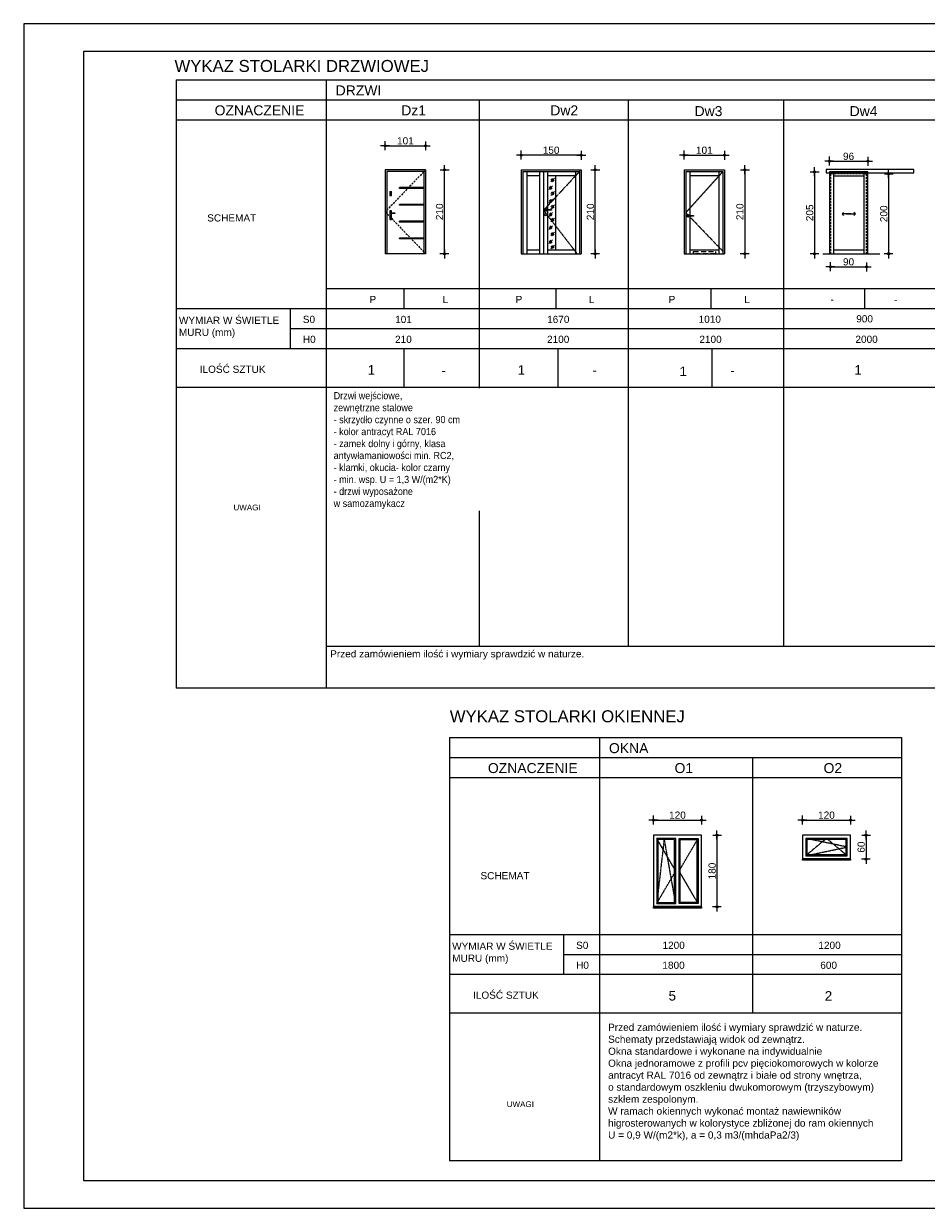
# Model space of a CAD drawing. Header units: millimetres. Extents: x -5941 to 19721, y -9230 to 6433.
# Tile 1 of 204: x -5941 to -3678, y -9230 to -6260. Entities that reach past the tile are written whole.
import ezdxf

# ---------------------------------------------------------------- set-up
doc = ezdxf.new("R2010")
doc.units = ezdxf.units.MM
doc.linetypes.add('DASHED', pattern=[0.75, 0.5, -0.25])
doc.linetypes.add('HIDDEN', pattern=[0.375, 0.25, -0.125])
for name, color, linetype, lineweight in [('_0', 7, 'Continuous', 0), ('A_linie otwarcia okna', 8, 'HIDDEN', 5), ('a_podziały', 252, 'Continuous', 9), ('HATCH', 8, 'Continuous', 5)]:
    doc.layers.add(name, color=color, linetype=linetype, lineweight=lineweight)
for name, color, linetype in [('A_drzwi', 3, 'Continuous'), ('A_ELEWACJA_OKNA', 4, 'Continuous'), ('A_stolarka', 4, 'Continuous'), ('A_wymiary', 55, 'Continuous'), ('A_wymiary wewnętrzne', 55, 'Continuous'), ('E_okno', 7, 'Continuous'), ('elewacja', 7, 'Continuous')]:
    doc.layers.add(name, color=color, linetype=linetype)
doc.styles.get("Standard").update_dxf_attribs({"font": 'arial.ttf'})
doc.dimstyles.new('Kopia 1_100', dxfattribs={"dimtxt": 18, "dimasz": 0.25, "dimexe": 50, "dimexo": 100, "dimgap": 3, "dimtad": 1, "dimdec": 0, "dimtxsty": 'Standard', "dimblk": 'strzałka', "dimcen": 0.5, "dimse1": 1, "dimse2": 1, "dimclrd": 256, "dimclrt": 7, "dimadec": 0, "dimazin": 0, "dimtfac": 1, "dimtix": 1, "dimtmove": 0, "dimatfit": 0, "dimldrblk": 'strzałka', "dimfxl": 0, "dimarcsym": 0})

# ---------------------------------------------------------------- blocks, each defined once
blk = doc.blocks.new('strzałka')
at = {"layer": 'A_wymiary wewnętrzne'}
h = blk.add_hatch(color=256, dxfattribs=at)
edge = h.paths.add_edge_path()
edge.add_ellipse((0, 0), major_axis=(9.98, 0), ratio=1, start_angle=0, end_angle=360)
for p, q in [((-42, 0), (47, 0)), ((0, 43), (0, -46))]:
    blk.add_line(p, q, dxfattribs=at)
blk.add_circle((0, 0), 9.98, dxfattribs=at)
blk = doc.blocks.new('*D242')
at = {"layer": 'A_wymiary', "lineweight": -2}
blk.add_line((-3957.8, -6631.9), (-3957.8, -6836.4), dxfattribs=at)
at = {"layer": 'Defpoints', "color": 0}
for p in [(-3824.6, -6631.6), (-3957.8, -6836.6), (-3824.6, -6836.6)]:
    blk.add_point(p, dxfattribs=at)
at = {"layer": 'A_wymiary', "lineweight": -2, "xscale": 0.25, "yscale": 0.25, "zscale": 0.25}
for p, rotation in [((-3957.8, -6631.6), 90), ((-3957.8, -6836.6), 270)]:
    blk.add_blockref('strzałka', p, dxfattribs=dict(at, rotation=rotation))
at = {"layer": 'A_wymiary', "color": 7, "insert": (-3970, -6734.1), "char_height": 18, "attachment_point": 5, "rotation": 90}
blk.add_mtext('205', dxfattribs=at)
blk = doc.blocks.new('*D243')
at = {"layer": 'A_wymiary', "lineweight": -2}
blk.add_line((-3772.1, -6636.9), (-3772.1, -6836.4), dxfattribs=at)
at = {"layer": 'Defpoints', "color": 0}
for p in [(-3917.6, -6636.6), (-3917.6, -6836.6), (-3772.1, -6836.6)]:
    blk.add_point(p, dxfattribs=at)
at = {"layer": 'A_wymiary', "lineweight": -2, "xscale": 0.25, "yscale": 0.25, "zscale": 0.25}
for p, rotation in [((-3772.1, -6636.6), 90), ((-3772.1, -6836.6), 270)]:
    blk.add_blockref('strzałka', p, dxfattribs=dict(at, rotation=rotation))
at = {"layer": 'A_wymiary', "color": 7, "insert": (-3784.3, -6736.6), "char_height": 18, "attachment_point": 5, "rotation": 90}
blk.add_mtext('200', dxfattribs=at)
blk = doc.blocks.new('*D244')
at = {"layer": 'A_wymiary', "lineweight": -2}
blk.add_line((-3917.4, -6869.4), (-3827.9, -6869.4), dxfattribs=at)
at = {"layer": 'Defpoints', "color": 0}
for p in [(-3917.6, -6829.3), (-3827.6, -6829.3), (-3827.6, -6869.4)]:
    blk.add_point(p, dxfattribs=at)
at = {"layer": 'A_wymiary', "lineweight": -2, "xscale": 0.25, "yscale": 0.25, "zscale": 0.25, "rotation": 180}
blk.add_blockref('strzałka', (-3917.6, -6869.4), dxfattribs=at)
at = {"layer": 'A_wymiary', "lineweight": -2, "xscale": 0.25, "yscale": 0.25, "zscale": 0.25}
blk.add_blockref('strzałka', (-3827.6, -6869.4), dxfattribs=at)
at = {"layer": 'A_wymiary', "color": 7, "insert": (-3872.6, -6857.2), "char_height": 18, "attachment_point": 5}
blk.add_mtext('90', dxfattribs=at)
blk = doc.blocks.new('*D245')
at = {"layer": 'A_wymiary', "lineweight": -2}
blk.add_line((-3920.4, -6604.8), (-3824.9, -6604.8), dxfattribs=at)
at = {"layer": 'Defpoints', "color": 0}
for p in [(-3824.6, -6604.8), (-3920.6, -6836.6), (-3824.6, -6836.6)]:
    blk.add_point(p, dxfattribs=at)
at = {"layer": 'A_wymiary', "lineweight": -2, "xscale": 0.25, "yscale": 0.25, "zscale": 0.25, "rotation": 180}
blk.add_blockref('strzałka', (-3920.6, -6604.8), dxfattribs=at)
at = {"layer": 'A_wymiary', "lineweight": -2, "xscale": 0.25, "yscale": 0.25, "zscale": 0.25}
blk.add_blockref('strzałka', (-3824.6, -6604.8), dxfattribs=at)
at = {"layer": 'A_wymiary', "color": 7, "insert": (-3872.6, -6592.6), "char_height": 18, "attachment_point": 5}
blk.add_mtext('96', dxfattribs=at)
blk = doc.blocks.new('*D248')
at = {"layer": 'A_wymiary', "lineweight": -2}
blk.add_line((-5033.9, -6566), (-4933.4, -6566), dxfattribs=at)
at = {"layer": 'Defpoints', "color": 0}
for p in [(-4933.1, -6566), (-5034.1, -6626.6), (-4933.1, -6626.6)]:
    blk.add_point(p, dxfattribs=at)
at = {"layer": 'A_wymiary', "lineweight": -2, "xscale": 0.25, "yscale": 0.25, "zscale": 0.25, "rotation": 180}
blk.add_blockref('strzałka', (-5034.1, -6566), dxfattribs=at)
at = {"layer": 'A_wymiary', "lineweight": -2, "xscale": 0.25, "yscale": 0.25, "zscale": 0.25}
blk.add_blockref('strzałka', (-4933.1, -6566), dxfattribs=at)
at = {"layer": 'A_wymiary', "color": 7, "insert": (-4983.6, -6553.8), "char_height": 18, "attachment_point": 5}
blk.add_mtext('101', dxfattribs=at)
blk = doc.blocks.new('*D249')
at = {"layer": 'A_wymiary', "lineweight": -2}
blk.add_line((-4885.8, -6836.4), (-4885.8, -6626.9), dxfattribs=at)
at = {"layer": 'Defpoints', "color": 0}
for p in [(-4933.1, -6626.6), (-4885.8, -6626.6), (-4933.1, -6836.6)]:
    blk.add_point(p, dxfattribs=at)
at = {"layer": 'A_wymiary', "lineweight": -2, "xscale": 0.25, "yscale": 0.25, "zscale": 0.25}
for p, rotation in [((-4885.8, -6626.6), 90), ((-4885.8, -6836.6), 270)]:
    blk.add_blockref('strzałka', p, dxfattribs=dict(at, rotation=rotation))
at = {"layer": 'A_wymiary', "color": 7, "insert": (-4898, -6731.6), "char_height": 18, "attachment_point": 5, "rotation": 90}
blk.add_mtext('210', dxfattribs=at)
blk = doc.blocks.new('*D250')
at = {"layer": 'A_wymiary', "lineweight": -2}
blk.add_line((-4284.5, -6589.5), (-4184, -6589.5), dxfattribs=at)
at = {"layer": 'Defpoints', "color": 0}
for p in [(-4183.7, -6589.5), (-4284.7, -6626.6), (-4183.7, -6626.6)]:
    blk.add_point(p, dxfattribs=at)
at = {"layer": 'A_wymiary', "lineweight": -2, "xscale": 0.25, "yscale": 0.25, "zscale": 0.25, "rotation": 180}
blk.add_blockref('strzałka', (-4284.7, -6589.5), dxfattribs=at)
at = {"layer": 'A_wymiary', "lineweight": -2, "xscale": 0.25, "yscale": 0.25, "zscale": 0.25}
blk.add_blockref('strzałka', (-4183.7, -6589.5), dxfattribs=at)
at = {"layer": 'A_wymiary', "color": 7, "insert": (-4234.2, -6577.3), "char_height": 18, "attachment_point": 5}
blk.add_mtext('101', dxfattribs=at)
blk = doc.blocks.new('*D251')
at = {"layer": 'A_wymiary', "lineweight": -2}
blk.add_line((-4132.7, -6626.9), (-4132.7, -6836.4), dxfattribs=at)
at = {"layer": 'Defpoints', "color": 0}
for p in [(-4183.7, -6626.6), (-4183.7, -6836.6), (-4132.7, -6836.6)]:
    blk.add_point(p, dxfattribs=at)
at = {"layer": 'A_wymiary', "lineweight": -2, "xscale": 0.25, "yscale": 0.25, "zscale": 0.25}
for p, rotation in [((-4132.7, -6626.6), 90), ((-4132.7, -6836.6), 270)]:
    blk.add_blockref('strzałka', p, dxfattribs=dict(at, rotation=rotation))
at = {"layer": 'A_wymiary', "color": 7, "insert": (-4144.9, -6731.6), "char_height": 18, "attachment_point": 5, "rotation": 90}
blk.add_mtext('210', dxfattribs=at)
blk = doc.blocks.new('*D252')
at = {"layer": 'A_wymiary', "lineweight": -2}
blk.add_line((-4361.4, -8256.6), (-4241.9, -8256.6), dxfattribs=at)
at = {"layer": 'Defpoints', "color": 0}
for p in [(-4241.6, -8256.6), (-4361.6, -8294.5), (-4241.6, -8294.5)]:
    blk.add_point(p, dxfattribs=at)
at = {"layer": 'A_wymiary', "lineweight": -2, "xscale": 0.25, "yscale": 0.25, "zscale": 0.25, "rotation": 180}
blk.add_blockref('strzałka', (-4361.6, -8256.6), dxfattribs=at)
at = {"layer": 'A_wymiary', "lineweight": -2, "xscale": 0.25, "yscale": 0.25, "zscale": 0.25}
blk.add_blockref('strzałka', (-4241.6, -8256.6), dxfattribs=at)
at = {"layer": 'A_wymiary', "color": 7, "insert": (-4301.6, -8244.4), "char_height": 18, "attachment_point": 5}
blk.add_mtext('120', dxfattribs=at)
blk = doc.blocks.new('*D253')
at = {"layer": 'A_wymiary', "lineweight": -2}
blk.add_line((-4202.5, -8294.7), (-4202.5, -8474.1), dxfattribs=at)
at = {"layer": 'Defpoints', "color": 0}
for p in [(-4241.6, -8294.5), (-4241.6, -8474.4), (-4202.5, -8474.4)]:
    blk.add_point(p, dxfattribs=at)
at = {"layer": 'A_wymiary', "lineweight": -2, "xscale": 0.25, "yscale": 0.25, "zscale": 0.25}
for p, rotation in [((-4202.5, -8294.5), 90), ((-4202.5, -8474.4), 270)]:
    blk.add_blockref('strzałka', p, dxfattribs=dict(at, rotation=rotation))
at = {"layer": 'A_wymiary', "color": 7, "insert": (-4214.7, -8384.4), "char_height": 18, "attachment_point": 5, "rotation": 90}
blk.add_mtext('180', dxfattribs=at)
blk = doc.blocks.new('*D254')
at = {"layer": 'A_wymiary', "lineweight": -2}
blk.add_line((-3987.8, -8256.6), (-3868.3, -8256.6), dxfattribs=at)
at = {"layer": 'Defpoints', "color": 0}
for p in [(-3868.1, -8256.6), (-3988.1, -8294.5), (-3868.1, -8294.5)]:
    blk.add_point(p, dxfattribs=at)
at = {"layer": 'A_wymiary', "lineweight": -2, "xscale": 0.25, "yscale": 0.25, "zscale": 0.25, "rotation": 180}
blk.add_blockref('strzałka', (-3988.1, -8256.6), dxfattribs=at)
at = {"layer": 'A_wymiary', "lineweight": -2, "xscale": 0.25, "yscale": 0.25, "zscale": 0.25}
blk.add_blockref('strzałka', (-3868.1, -8256.6), dxfattribs=at)
at = {"layer": 'A_wymiary', "color": 7, "insert": (-3928.1, -8244.4), "char_height": 18, "attachment_point": 5}
blk.add_mtext('120', dxfattribs=at)
blk = doc.blocks.new('*D255')
at = {"layer": 'A_wymiary', "lineweight": -2}
blk.add_line((-3828.9, -8294.7), (-3828.9, -8354.1), dxfattribs=at)
at = {"layer": 'Defpoints', "color": 0}
for p in [(-3868.1, -8294.5), (-3868.1, -8354.4), (-3828.9, -8354.4)]:
    blk.add_point(p, dxfattribs=at)
at = {"layer": 'A_wymiary', "lineweight": -2, "xscale": 0.25, "yscale": 0.25, "zscale": 0.25}
for p, rotation in [((-3828.9, -8294.5), 90), ((-3828.9, -8354.4), 270)]:
    blk.add_blockref('strzałka', p, dxfattribs=dict(at, rotation=rotation))
at = {"layer": 'A_wymiary', "color": 7, "insert": (-3841.1, -8324.4), "char_height": 18, "attachment_point": 5, "rotation": 90}
blk.add_mtext('60', dxfattribs=at)
blk = doc.blocks.new('*D256')
at = {"layer": 'A_wymiary', "lineweight": -2}
blk.add_line((-4507.6, -6836.4), (-4507.6, -6626.9), dxfattribs=at)
at = {"layer": 'Defpoints', "color": 0}
for p in [(-4543.3, -6626.6), (-4507.6, -6626.6), (-4543.3, -6836.6)]:
    blk.add_point(p, dxfattribs=at)
at = {"layer": 'A_wymiary', "lineweight": -2, "xscale": 0.25, "yscale": 0.25, "zscale": 0.25}
for p, rotation in [((-4507.6, -6626.6), 90), ((-4507.6, -6836.6), 270)]:
    blk.add_blockref('strzałka', p, dxfattribs=dict(at, rotation=rotation))
at = {"layer": 'A_wymiary', "color": 7, "insert": (-4519.8, -6731.6), "char_height": 18, "attachment_point": 5, "rotation": 90}
blk.add_mtext('210', dxfattribs=at)
blk = doc.blocks.new('*D257')
at = {"layer": 'A_wymiary', "lineweight": -2}
blk.add_line((-4543.6, -6589.5), (-4693.1, -6589.5), dxfattribs=at)
at = {"layer": 'Defpoints', "color": 0}
for p in [(-4693.3, -6589.5), (-4693.3, -6626.6), (-4543.3, -6626.6)]:
    blk.add_point(p, dxfattribs=at)
at = {"layer": 'A_wymiary', "lineweight": -2, "xscale": 0.25, "yscale": 0.25, "zscale": 0.25, "rotation": 180}
blk.add_blockref('strzałka', (-4693.3, -6589.5), dxfattribs=at)
at = {"layer": 'A_wymiary', "lineweight": -2, "xscale": 0.25, "yscale": 0.25, "zscale": 0.25}
blk.add_blockref('strzałka', (-4543.3, -6589.5), dxfattribs=at)
at = {"layer": 'A_wymiary', "color": 7, "insert": (-4618.3, -6577.3), "char_height": 18, "attachment_point": 5}
blk.add_mtext('150', dxfattribs=at)
blk = doc.blocks.new('dsfgsdfg')
at = {"color": 0}
blk.add_line((3, -3), (16.2, -16.2), dxfattribs=at)
at = {"color": 0, "linetype": 'ByBlock', "ltscale": 20}
for p, q in [((3, -3), (16.2, -16.2)), ((3.7, -9.4), (9.8, -15.5)), ((9.4, -3.7), (15.5, -9.8))]:
    blk.add_line(p, q, dxfattribs=at)

msp = doc.modelspace()

# ---------------------------------------------------------------- linework, layer by layer
for p, q in [((-4693.313, -6626.635), (-4693.313, -6836.635)), ((-4693.313, -6626.635), (-4543.313, -6626.635)), ((-4689.313, -6630.635), (-4689.313, -6836.635)), ((-4689.313, -6630.635), (-4637.313, -6630.635)), ((-4637.313, -6630.635), (-4547.313, -6630.635)), ((-4637.313, -6630.635), (-4637.313, -6836.635)), ((-4547.313, -6630.635), (-4547.313, -6836.635)), ((-4543.313, -6626.635), (-4543.313, -6836.635)), ((-4284.731, -6626.635), (-4183.731, -6626.635)), ((-4284.731, -6626.635), (-4284.731, -6836.635)), ((-4183.731, -6626.635), (-4183.731, -6836.635)), ((-5021.361, -6684.449), (-5021.362, -6684.546)), ((-5021.362, -6684.546), (-5021.35, -6684.642)), ((-5021.348, -6684.352), (-5021.361, -6684.449)), ((-5021.35, -6684.642), (-5021.326, -6684.737)), ((-5021.322, -6684.259), (-5021.348, -6684.352)), ((-5021.326, -6684.737), (-5021.29, -6684.827)), ((-5021.284, -6684.169), (-5021.322, -6684.259)), ((-5021.29, -6684.827), (-5021.242, -6684.911)), ((-5021.235, -6684.085), (-5021.284, -6684.169)), ((-5021.242, -6684.911), (-5021.184, -6684.989)), ((-5021.176, -6684.008), (-5021.235, -6684.085)), ((-5021.184, -6684.989), (-5021.116, -6685.059)), ((-5021.106, -6683.94), (-5021.176, -6684.008)), ((-5021.116, -6686.749), (-5021.116, -6685.059)), ((-5021.112, -6686.814), (-5021.116, -6686.749)), ((-5021.099, -6686.878), (-5021.112, -6686.814)), ((-5021.029, -6683.881), (-5021.106, -6683.94)), ((-5021.078, -6686.94), (-5021.099, -6686.878)), ((-5021.049, -6686.999), (-5021.078, -6686.94)), ((-5021.013, -6687.053), (-5021.049, -6686.999)), ((-5020.945, -6683.833), (-5021.029, -6683.881)), ((-5020.97, -6687.102), (-5021.013, -6687.053)), ((-5020.92, -6687.146), (-5020.97, -6687.102)), ((-5020.855, -6683.796), (-5020.945, -6683.833)), ((-5020.866, -6687.182), (-5020.92, -6687.146)), ((-5020.807, -6687.211), (-5020.866, -6687.182)), ((-5020.761, -6683.771), (-5020.855, -6683.796)), ((-5020.745, -6687.232), (-5020.807, -6687.211)), ((-5020.665, -6683.758), (-5020.761, -6683.771)), ((-5020.681, -6687.245), (-5020.745, -6687.232)), ((-5020.616, -6687.249), (-5020.681, -6687.245)), ((-5020.567, -6683.758), (-5020.665, -6683.758)), ((-5020.551, -6687.245), (-5020.616, -6687.249)), ((-5020.471, -6683.771), (-5020.567, -6683.758)), ((-5020.487, -6687.232), (-5020.551, -6687.245)), ((-5020.425, -6687.211), (-5020.487, -6687.232)), ((-5020.377, -6683.796), (-5020.471, -6683.771)), ((-5020.366, -6687.182), (-5020.425, -6687.211)), ((-5020.287, -6683.833), (-5020.377, -6683.796)), ((-5020.312, -6687.146), (-5020.366, -6687.182)), ((-5020.262, -6687.102), (-5020.312, -6687.146)), ((-5020.203, -6683.881), (-5020.287, -6683.833)), ((-5020.219, -6687.053), (-5020.262, -6687.102)), ((-5020.183, -6686.999), (-5020.219, -6687.053)), ((-5020.125, -6683.94), (-5020.203, -6683.881)), ((-5020.154, -6686.94), (-5020.183, -6686.999)), ((-5020.133, -6686.878), (-5020.154, -6686.94)), ((-5020.12, -6686.814), (-5020.133, -6686.878)), ((-5020.056, -6684.008), (-5020.125, -6683.94)), ((-5020.116, -6686.749), (-5020.12, -6686.814)), ((-5020.116, -6685.059), (-5020.048, -6684.989)), ((-5020.116, -6685.059), (-5020.116, -6686.749)), ((-5019.997, -6684.085), (-5020.056, -6684.008)), ((-5020.048, -6684.989), (-5019.99, -6684.911)), ((-5019.948, -6684.169), (-5019.997, -6684.085)), ((-5019.99, -6684.911), (-5019.942, -6684.827)), ((-5019.91, -6684.259), (-5019.948, -6684.169)), ((-5019.942, -6684.827), (-5019.906, -6684.737)), ((-5019.884, -6684.352), (-5019.91, -6684.259)), ((-5019.906, -6684.737), (-5019.882, -6684.642)), ((-5019.871, -6684.449), (-5019.884, -6684.352)), ((-5019.882, -6684.642), (-5019.87, -6684.546)), ((-5019.87, -6684.546), (-5019.871, -6684.449)), ((-5021.361, -6744.145), (-5021.362, -6744.242)), ((-5021.362, -6744.242), (-5021.35, -6744.338)), ((-5021.348, -6744.048), (-5021.361, -6744.145)), ((-5021.35, -6744.338), (-5021.326, -6744.433)), ((-5021.322, -6743.955), (-5021.348, -6744.048)), ((-5021.326, -6744.433), (-5021.29, -6744.523)), ((-5021.284, -6743.865), (-5021.322, -6743.955)), ((-5021.29, -6744.523), (-5021.242, -6744.607)), ((-5021.235, -6743.781), (-5021.284, -6743.865)), ((-5021.242, -6744.607), (-5021.184, -6744.685)), ((-5021.176, -6743.704), (-5021.235, -6743.781)), ((-5021.184, -6744.685), (-5021.116, -6744.755)), ((-5021.106, -6743.636), (-5021.176, -6743.704)), ((-5021.116, -6746.445), (-5021.116, -6744.755)), ((-5021.112, -6746.51), (-5021.116, -6746.445)), ((-5021.099, -6746.574), (-5021.112, -6746.51)), ((-5021.029, -6743.577), (-5021.106, -6743.636)), ((-5021.078, -6746.636), (-5021.099, -6746.574)), ((-5021.049, -6746.695), (-5021.078, -6746.636)), ((-5021.013, -6746.749), (-5021.049, -6746.695)), ((-5020.945, -6743.529), (-5021.029, -6743.577)), ((-5020.97, -6746.798), (-5021.013, -6746.749)), ((-5020.92, -6746.842), (-5020.97, -6746.798)), ((-5020.855, -6743.492), (-5020.945, -6743.529)), ((-5020.866, -6746.878), (-5020.92, -6746.842)), ((-5020.807, -6746.907), (-5020.866, -6746.878)), ((-5020.761, -6743.467), (-5020.855, -6743.492)), ((-5020.745, -6746.928), (-5020.807, -6746.907)), ((-5020.665, -6743.454), (-5020.761, -6743.467)), ((-5020.681, -6746.941), (-5020.745, -6746.928)), ((-5020.616, -6746.945), (-5020.681, -6746.941)), ((-5020.567, -6743.454), (-5020.665, -6743.454)), ((-5020.551, -6746.941), (-5020.616, -6746.945)), ((-5020.471, -6743.467), (-5020.567, -6743.454)), ((-5020.487, -6746.928), (-5020.551, -6746.941)), ((-5020.425, -6746.907), (-5020.487, -6746.928)), ((-5020.377, -6743.492), (-5020.471, -6743.467)), ((-5020.366, -6746.878), (-5020.425, -6746.907)), ((-5020.287, -6743.529), (-5020.377, -6743.492)), ((-5020.312, -6746.842), (-5020.366, -6746.878)), ((-5020.262, -6746.798), (-5020.312, -6746.842)), ((-5020.203, -6743.577), (-5020.287, -6743.529)), ((-5020.219, -6746.749), (-5020.262, -6746.798)), ((-5020.183, -6746.695), (-5020.219, -6746.749)), ((-5020.125, -6743.636), (-5020.203, -6743.577)), ((-5020.154, -6746.636), (-5020.183, -6746.695)), ((-5020.133, -6746.574), (-5020.154, -6746.636)), ((-5020.12, -6746.51), (-5020.133, -6746.574)), ((-5020.056, -6743.704), (-5020.125, -6743.636)), ((-5020.116, -6746.445), (-5020.12, -6746.51)), ((-5020.116, -6744.755), (-5020.048, -6744.685)), ((-5020.116, -6744.755), (-5020.116, -6746.445)), ((-5019.997, -6743.781), (-5020.056, -6743.704)), ((-5020.048, -6744.685), (-5019.99, -6744.607)), ((-5019.948, -6743.865), (-5019.997, -6743.781)), ((-5019.99, -6744.607), (-5019.942, -6744.523)), ((-5019.91, -6743.955), (-5019.948, -6743.865)), ((-5019.942, -6744.523), (-5019.906, -6744.433)), ((-5019.884, -6744.048), (-5019.91, -6743.955)), ((-5019.906, -6744.433), (-5019.882, -6744.338)), ((-5019.871, -6744.145), (-5019.884, -6744.048)), ((-5019.882, -6744.338), (-5019.87, -6744.242)), ((-5019.87, -6744.242), (-5019.871, -6744.145)), ((-4693.313, -6836.635), (-4543.313, -6836.635)), ((-4284.731, -6836.635), (-4183.731, -6836.635)), ((-3937.117, -6836.635), (-3794.119, -6836.635)), ((-4987.203, -6924.885), (-4987.203, -6974.885)), ((-4606.291, -6924.885), (-4606.291, -6974.885)), ((-4217.904, -6924.885), (-4217.904, -6974.885)), ((-3833.054, -6924.718), (-3833.054, -6974.718))]:
    msp.add_line(p, q)
at = {"color": 4, "ltscale": 12}
for p, q in [((-4679.313, -6630.635), (-4679.313, -6836.635)), ((-4679.313, -6640.635), (-4647.313, -6640.635)), ((-4647.313, -6630.635), (-4647.313, -6836.635)), ((-4627.313, -6630.635), (-4627.313, -6836.635)), ((-4627.313, -6640.635), (-4557.313, -6640.635)), ((-4607.313, -6640.635), (-4607.313, -6826.635)), ((-4557.313, -6630.635), (-4557.313, -6836.635)), ((-4280.731, -6630.635), (-4187.731, -6630.635)), ((-4280.731, -6630.635), (-4280.731, -6836.635)), ((-4270.731, -6630.635), (-4270.731, -6836.635)), ((-4270.731, -6640.635), (-4197.731, -6640.635)), ((-4197.731, -6630.635), (-4197.731, -6836.635)), ((-4187.731, -6630.635), (-4187.731, -6836.635)), ((-3910.642, -6631.635), (-3910.642, -6836.635)), ((-3910.642, -6641.635), (-3834.642, -6641.635)), ((-3834.642, -6631.635), (-3834.642, -6836.635)), ((-4679.313, -6826.635), (-4647.313, -6826.635)), ((-4627.313, -6826.635), (-4557.313, -6826.635)), ((-4270.731, -6826.635), (-4197.731, -6826.635)), ((-3910.642, -6826.635), (-3834.642, -6826.635))]:
    msp.add_line(p, q, dxfattribs=at)
msp.add_lwpolyline([(-3928.642, -6625.635), (-3928.642, -6633.635), (-3708.642, -6633.635), (-3708.642, -6625.635)], close=True)
msp.add_lwpolyline([(-3824.642, -6836.635), (-3824.642, -6631.635), (-3920.642, -6631.635), (-3920.642, -6836.635)], dxfattribs=at)
for points in [[(-4632.095, -6727.635), (-4632.095, -6725.635), (-4617.095, -6725.635), (-4617.095, -6727.635), (-4632.095, -6727.635)], [(-4276.219, -6742.635), (-4276.219, -6740.635), (-4261.219, -6740.635), (-4261.219, -6742.635), (-4276.219, -6742.635)]]:
    msp.add_lwpolyline(points, close=True, dxfattribs=at)
for points in [[(-3866.271, -6737.083), (-3889.032, -6737.083), (-3885.314, -6733.365)], [(-3866.271, -6737.083), (-3889.032, -6737.083), (-3885.314, -6740.801)], [(-3878.33, -6737.083), (-3855.569, -6737.083), (-3859.287, -6733.365)], [(-3878.33, -6737.083), (-3855.569, -6737.083), (-3859.287, -6740.801)]]:
    msp.add_lwpolyline(points)
msp.add_circle((-4631.095, -6739.13), 3, dxfattribs=at)
for centre in [(-4631.095, -6726.635), (-4275.219, -6741.635)]:
    msp.add_arc(centre, 3, 19.471221, 340.528779, dxfattribs=at)
at = {"layer": '_0'}
for p, q in [((-5558.147, -6400.905), (-5558.147, -7925.595)), ((-5558.147, -6400.905), (-2860.508, -6400.905)), ((-5182.147, -6400.905), (-5182.147, -7074.885)), ((-5182.147, -6400.905), (-5182.147, -7925.595)), ((-5182.147, -6400.905), (-5182.147, -7121.964)), ((-5558.147, -6450.905), (-2860.508, -6450.905)), ((-4798.651, -6450.905), (-4798.651, -7821.504)), ((-4425.062, -6450.905), (-4425.062, -7821.504)), ((-4035.624, -6450.905), (-4035.624, -7821.504)), ((-5558.147, -6500.905), (-5182.147, -6500.905)), ((-5182.147, -6500.905), (-2860.508, -6500.905)), ((-2860.508, -6924.885), (-5182.147, -6924.885)), ((-5182.147, -6974.885), (-5558.147, -6974.885)), ((-5272.147, -6974.885), (-5272.147, -7074.885)), ((-2860.508, -6974.885), (-5182.147, -6974.885)), ((-5182.147, -7024.885), (-5272.147, -7024.885)), ((-2860.508, -7024.885), (-5182.147, -7024.885)), ((-5182.147, -7074.885), (-5558.147, -7074.885)), ((-2860.508, -7074.885), (-5442.147, -7074.885)), ((-2860.508, -7074.885), (-5182.147, -7074.885)), ((-4987.203, -7074.885), (-4987.203, -7171.964)), ((-4601.131, -7074.885), (-4601.131, -7171.964)), ((-4215.669, -7074.885), (-4215.669, -7171.964)), ((-2860.508, -7171.964), (-5558.147, -7171.964)), ((-2860.508, -7821.504), (-5182.147, -7821.504)), ((-2860.508, -7925.595), (-5558.147, -7925.595)), ((-4873.085, -8050), (-4873.085, -9110.751)), ((-4873.085, -8050), (-3740, -8050)), ((-4497.085, -8050), (-4497.085, -8644.091)), ((-4497.085, -8050), (-4497.085, -9110.751)), ((-4497.085, -8050), (-4497.085, -8691.169)), ((-3740, -8050), (-3740, -9110.751)), ((-4873.085, -8100), (-3740, -8100)), ((-4113.59, -8100), (-4113.59, -8741.169)), ((-4873.085, -8150), (-4497.085, -8150)), ((-4497.085, -8150), (-3740, -8150)), ((-4497.085, -8544.091), (-4873.085, -8544.091)), ((-4587.085, -8544.091), (-4587.085, -8644.091)), ((-3740, -8544.091), (-4497.085, -8544.091)), ((-4497.085, -8594.091), (-4587.085, -8594.091)), ((-3740, -8594.091), (-4497.085, -8594.091)), ((-4497.085, -8644.091), (-4873.085, -8644.091)), ((-3740, -8644.091), (-4757.085, -8644.091)), ((-3740, -8644.091), (-4497.085, -8644.091)), ((-3740, -8741.169), (-4873.085, -8741.169)), ((-3740, -9110.751), (-4873.085, -9110.751))]:
    msp.add_line(p, q, dxfattribs=at)
at = {"layer": 'A_drzwi', "color": 251, "linetype": 'HIDDEN', "ltscale": 20, "true_color": 0x636466}
msp.add_lwpolyline([(-4933.141, -6626.635), (-5034.141, -6731.635), (-4933.141, -6836.635)], dxfattribs=at)
at = {"layer": 'A_ELEWACJA_OKNA', "elevation": 0}
for points in [[(-4241.65, -8294.488), (-4361.65, -8294.488), (-4361.65, -8473.488), (-4241.65, -8473.488)], [(-4305.899, -8302.488), (-4353.65, -8302.488), (-4353.65, -8466.073), (-4305.899, -8466.073)], [(-4297.4, -8302.488), (-4249.65, -8302.488), (-4249.65, -8466.073), (-4297.4, -8466.073)], [(-3868.06, -8294.488), (-3988.06, -8294.488), (-3988.06, -8353.488), (-3868.06, -8353.488)], [(-3876.06, -8302.488), (-3980.06, -8302.488), (-3980.06, -8346.073), (-3876.06, -8346.073)], [(-3868.06, -8353.488), (-3988.06, -8353.488), (-3988.06, -8354.371), (-3868.06, -8354.371)], [(-3988.06, -8354.371), (-3868.06, -8354.371), (-3868.06, -8357.402), (-3988.06, -8357.402)], [(-4241.65, -8473.488), (-4361.65, -8473.488), (-4361.65, -8474.371), (-4241.65, -8474.371)], [(-4361.65, -8474.371), (-4241.65, -8474.371), (-4241.65, -8477.402), (-4361.65, -8477.402)]]:
    msp.add_lwpolyline(points, close=True, dxfattribs=at)
at = {"layer": 'A_linie otwarcia okna'}
for points in [[(-4543.313, -6626.635), (-4637.313, -6727.77), (-4553.313, -6836.635)], [(-4187.731, -6630.635), (-4280.731, -6733.635), (-4187.731, -6830.629)]]:
    msp.add_lwpolyline(points, dxfattribs=at)
at = {"layer": 'A_linie otwarcia okna', "ltscale": 20}
msp.add_lwpolyline([(-3827.642, -6836.635), (-3827.642, -6636.635), (-3917.642, -6636.635), (-3917.642, -6836.635)], dxfattribs=at)
at = {"layer": 'A_linie otwarcia okna', "elevation": 0}
for points in [[(-4305.899, -8466.073), (-4334.775, -8302.488), (-4353.65, -8466.073), (-4305.899, -8384.281), (-4353.65, -8302.488)], [(-4249.65, -8466.073), (-4297.4, -8384.281), (-4249.65, -8302.488)], [(-3876.06, -8346.073), (-3928.06, -8302.488), (-3980.06, -8346.073), (-3876.06, -8324.281), (-3980.06, -8302.488)]]:
    msp.add_lwpolyline(points, dxfattribs=at)
at = {"layer": 'a_podziały', "linetype": 'DASHED', "ltscale": 25}
msp.add_lwpolyline([(-4206.186, -6836.635), (-4261.186, -6836.635), (-4261.186, -6830.881), (-4206.186, -6830.881)], close=True, dxfattribs=at)
at = {"layer": 'E_okno', "color": 8, "lineweight": 0, "ltscale": 12, "elevation": 0}
for points in [[(-4308.899, -8305.488), (-4350.65, -8305.488), (-4350.65, -8463.073), (-4308.899, -8463.073)], [(-4294.4, -8305.488), (-4252.65, -8305.488), (-4252.65, -8463.073), (-4294.4, -8463.073)], [(-3879.06, -8305.488), (-3977.06, -8305.488), (-3977.06, -8343.073), (-3879.06, -8343.073)]]:
    msp.add_lwpolyline(points, close=True, dxfattribs=at)
at = {"layer": 'elewacja'}
for p, q in [((-5034.141, -6626.635), (-5034.141, -6836.635)), ((-4933.141, -6626.635), (-5034.141, -6626.635)), ((-4937.141, -6630.635), (-5030.141, -6630.635)), ((-5030.141, -6630.635), (-5030.141, -6836.635)), ((-4937.141, -6630.635), (-4937.141, -6836.635)), ((-4933.141, -6626.635), (-4933.141, -6836.635)), ((-5022.581, -6680.499), (-5022.581, -6690.331)), ((-5022.581, -6680.499), (-5018.366, -6680.499)), ((-5018.366, -6690.331), (-5018.366, -6680.499)), ((-5022.581, -6690.331), (-5018.366, -6690.331)), ((-4933.141, -6836.635), (-5034.141, -6836.635))]:
    msp.add_line(p, q, dxfattribs=at)
msp.add_lwpolyline([(-5018.366, -6734.191), (-5018.366, -6729.195), (-5022.581, -6729.195), (-5022.581, -6751.195), (-5018.366, -6751.195), (-5018.366, -6736.091)], dxfattribs=at)
msp.add_lwpolyline([(-5021.358, -6734.191), (-5010.366, -6734.191), (-5010.366, -6736.091), (-5021.358, -6736.091)], close=True, dxfattribs=at)
at = {"layer": 'HATCH'}
for p, q in [((-4937.141, -6670.856), (-4998.141, -6670.856)), ((-4998.141, -6672.856), (-4998.141, -6670.856)), ((-4937.141, -6672.856), (-4998.141, -6672.856)), ((-4937.141, -6713.077), (-4998.141, -6713.077)), ((-4998.141, -6715.077), (-4998.141, -6713.077)), ((-4937.141, -6715.077), (-4998.141, -6715.077)), ((-4937.141, -6755.297), (-4998.141, -6755.297)), ((-4998.141, -6757.297), (-4998.141, -6755.297)), ((-4937.141, -6757.297), (-4998.141, -6757.297)), ((-4937.141, -6797.518), (-4998.141, -6797.518)), ((-4998.141, -6799.518), (-4998.141, -6797.518)), ((-4937.141, -6799.518), (-4998.141, -6799.518))]:
    msp.add_line(p, q, dxfattribs=at)

# ---------------------------------------------------------------- block references
at = {"layer": 'A_stolarka', "color": 251, "xscale": -0.7000000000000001, "yscale": 0.7000000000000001, "zscale": 0.7000000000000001}
for p in [(-4608.019, -6645.473), (-4612.704, -6664.702, 0), (-4608.019, -6679.024), (-4612.704, -6698.252, 0), (-4612.704, -6731.662, 0), (-4608.019, -6712.434), (-4612.704, -6764.586, 0), (-4608.019, -6745.358), (-4608.019, -6780.877), (-4612.704, -6800.105, 0), (-4608.019, -6813.152)]:
    msp.add_blockref('dsfgsdfg', p, dxfattribs=at)

# ---------------------------------------------------------------- texts
for s, height, p in [('WYKAZ STOLARKI DRZWIOWEJ', 30, (-5562.408, -6380.955)), ('DRZWI', 25, (-5158.398, -6439.718)), ('OZNACZENIE', 25, (-5461.902, -6489.718)), ('Dz1', 25, (-4993.925, -6489.718)), ('Dw2', 25, (-4620.335, -6489.718)), ('Dw3', 25, (-4258.734, -6491.707)), ('Dw4', 25, (-3869.943, -6491.707)), ('SCHEMAT', 18, (-5480.456, -6755.926)), ('P', 18, (-5073.688, -6960.38)), ('L', 18, (-4890.227, -6960.38)), ('P', 18, (-4707.346, -6960.38)), ('L', 18, (-4523.885, -6960.38)), ('P', 18, (-4323.726, -6960.38)), ('L', 18, (-4133.963, -6960.38)), ('-', 18, (-3917.811, -6960.214)), ('-', 18, (-3758.778, -6961.592)), ('WYMIAR W ŚWIETLE', 18, (-5551.422, -7012.595)), ('S0', 18, (-5240.736, -7010.38)), ('101', 18, (-5009.349, -7010.38)), ('1670', 18, (-4628.382, -7010.38)), ('1010', 18, (-4248.511, -7009.934)), ('900', 18, (-3853.429, -7008.815)), ('MURU (mm)', 18, (-5551.422, -7042.802)), ('H0', 18, (-5240.736, -7060.38)), ('210', 18, (-5009.558, -7060.38)), ('2100', 18, (-4628.591, -7060.38)), ('2100', 18, (-4246.655, -7060.38)), ('2000', 18, (-3855.409, -7060.214)), ('ILOŚĆ SZTUK', 18, (-5499.17, -7135.386)), ('1', 24, (-5078.154, -7139.87)), ('1', 24, (-4702.092, -7140.272)), ('1', 24, (-4296.522, -7143.661)), ('1', 24, (-3858.133, -7140.105)), ('-', 24, (-4893.086, -7141.222)), ('-', 24, (-4514.815, -7140.732)), ('-', 24, (-4169.177, -7141.072)), ('UWAGI', 14.4, (-5414.613, -7480.126)), ('Przed zamówieniem ilość i wymiary sprawdzić w naturze.', 18, (-5172.265, -7848.799)), ('WYKAZ STOLARKI OKIENNEJ', 30, (-4872.347, -8011.391)), ('OKNA', 25, (-4473.337, -8088.813)), ('OZNACZENIE', 25, (-4776.84, -8138.813)), ('O1', 25, (-4308.863, -8138.813)), ('O2', 25, (-3935.273, -8138.813)), ('SCHEMAT', 18, (-4795.394, -8405.021)), ('WYMIAR W ŚWIETLE', 18, (-4866.361, -8581.8)), ('S0', 18, (-4555.674, -8579.586)), ('1200', 18, (-4339.152, -8579.586)), ('1200', 18, (-3948.326, -8579.586)), ('MURU (mm)', 18, (-4866.361, -8612.007)), ('H0', 18, (-4555.674, -8629.586)), ('1800', 18, (-4339.361, -8629.586)), ('600', 18, (-3943.529, -8629.586)), ('ILOŚĆ SZTUK', 18, (-4814.109, -8704.591)), ('5', 24, (-4323.878, -8709.076)), ('2', 24, (-3932.328, -8709.478)), ('UWAGI', 14.4, (-4729.552, -8976.19))]:
    msp.add_text(s, height=height).set_placement(p)
at = {"lineweight": 0, "insert": (-4475.445, -8767.152), "char_height": 18, "attachment_point": 1}
msp.add_mtext('Przed zamówieniem ilość i wymiary sprawdzić w naturze.\\PSchematy przedstawiają widok od zewnątrz.\\POkna standardowe i wykonane na indywidualnie\\POkna jednoramowe z profili pcv pięciokomorowych w kolorze \\Pantracyt RAL 7016 od zewnątrz i białe od strony wnętrza, \\Po standardowym oszkleniu dwukomorowym (trzyszybowym) \\Pszkłem zespolonym. \\PW ramach okiennych wykonać montaż nawiewników \\Phigrosterowanych w kolorystyce zbliżonej do ram okiennych\\PU = 0,9 W/(m2*k), a = 0,3 m3/(mhdaPa2/3)', dxfattribs=at)

# ---------------------------------------------------------------- dimensions: what is measured, and where the dimension line sits
at = {"layer": 'A_wymiary'}
for base, p1, p2, override, picture, middle in [((-4933.141, -6566.012), (-5034.141, -6626.635), (-4933.141, -6626.635), {"dimblk": 'strzałka'}, '*D248', (-4983.641, -6553.822)), ((-4183.731, -6589.493), (-4284.731, -6626.635), (-4183.731, -6626.635), {"dimblk": 'strzałka'}, '*D250', (-4234.231, -6577.303)), ((-3824.642, -6604.828), (-3920.642, -6836.635), (-3824.642, -6836.635), {"dimblk": 'strzałka'}, '*D245', (-3872.642, -6592.638)), ((-3827.642, -6869.438), (-3917.642, -6829.326), (-3827.642, -6829.326), {"dimblk": 'strzałka'}, '*D244', (-3872.642, -6857.248)), ((-4241.65, -8256.552, 0), (-4361.65, -8294.488, 0), (-4241.65, -8294.488, 0), {"dimtxsty": 'Standard'}, '*D252', (-4301.65, -8244.361, 0)), ((-3868.06, -8256.552, 0), (-3988.06, -8294.488, 0), (-3868.06, -8294.488, 0), {"dimtxsty": 'Standard'}, '*D254', (-3928.06, -8244.361, 0))]:
    dim = msp.add_linear_dim(base=base, p1=p1, p2=p2, dimstyle='Kopia 1_100', override=override, dxfattribs=at)
    dim.commit()
    dim.dimension.update_dxf_attribs({"geometry": picture, "text_midpoint": middle})
dim = msp.add_linear_dim(base=(-4693.313, -6589.493), p1=(-4543.313, -6626.635), p2=(-4693.313, -6626.635), dimstyle='Kopia 1_100', dxfattribs=at)
dim.commit()
dim.dimension.update_dxf_attribs({"geometry": '*D257', "text_midpoint": (-4618.313, -6577.303)})
for base, p1, p2, picture, middle in [((-4885.777, -6626.635), (-4933.141, -6836.635), (-4933.141, -6626.635), '*D249', (-4897.967, -6731.635)), ((-4132.728, -6836.635), (-4183.731, -6626.635), (-4183.731, -6836.635), '*D251', (-4144.918, -6731.635)), ((-3957.822, -6836.635), (-3824.642, -6631.635), (-3824.642, -6836.635), '*D242', (-3970.012, -6734.135)), ((-3772.109, -6836.635), (-3917.642, -6636.635), (-3917.642, -6836.635), '*D243', (-3784.299, -6736.635))]:
    dim = msp.add_linear_dim(base=base, p1=p1, p2=p2, angle=90, dimstyle='Kopia 1_100', override={"dimblk": 'strzałka'}, dxfattribs=at)
    dim.commit()
    dim.dimension.update_dxf_attribs({"geometry": picture, "text_midpoint": middle})
for base, p1, p2, picture, middle in [((-4507.573, -6626.635), (-4543.313, -6836.635), (-4543.313, -6626.635), '*D256', (-4519.763, -6731.635)), ((-4202.464, -8474.371, 0), (-4241.65, -8294.488, 0), (-4241.65, -8474.371, 0), '*D253', (-4214.654, -8384.43, 0)), ((-3828.874, -8354.371, 0), (-3868.06, -8294.488, 0), (-3868.06, -8354.371, 0), '*D255', (-3841.064, -8324.43, 0))]:
    dim = msp.add_linear_dim(base=base, p1=p1, p2=p2, angle=90, dimstyle='Kopia 1_100', dxfattribs=at)
    dim.commit()
    dim.dimension.update_dxf_attribs({"geometry": picture, "text_midpoint": middle})

# ---------------------------------------------------------------- next in the draw order: texts
at = {"insert": (-5163.512, -7183.567), "char_height": 18, "width": 381.19903, "attachment_point": 1, "bg_fill": 2}
msp.add_mtext('{\\W0.9;Drzwi wejściowe, \\Pzewnętrzne stalowe \\P- skrzydło czynne o szer. 90 cm\\P- kolor antracyt RAL 7016\\P- zamek dolny i górny, klasa antywłamaniowości min. RC2,\\P- klamki, okucia- kolor czarny\\P- min. wsp. U = 1,3 W/(m2*K)\\P- drzwi wyposażone \\Pw samozamykacz }', dxfattribs=at)

# ---------------------------------------------------------------- next in the draw order: linework, layer by layer
for points in [[(-5940.558, -9230), (-1742.313, -9230), (-1742.313, -6260), (-5940.558, -6260)], [(-5790.558, -9160), (-1812.313, -9160), (-1812.313, -6330), (-5790.558, -6330)]]:
    msp.add_lwpolyline(points, close=True)

doc.saveas('drawing.dxf')
